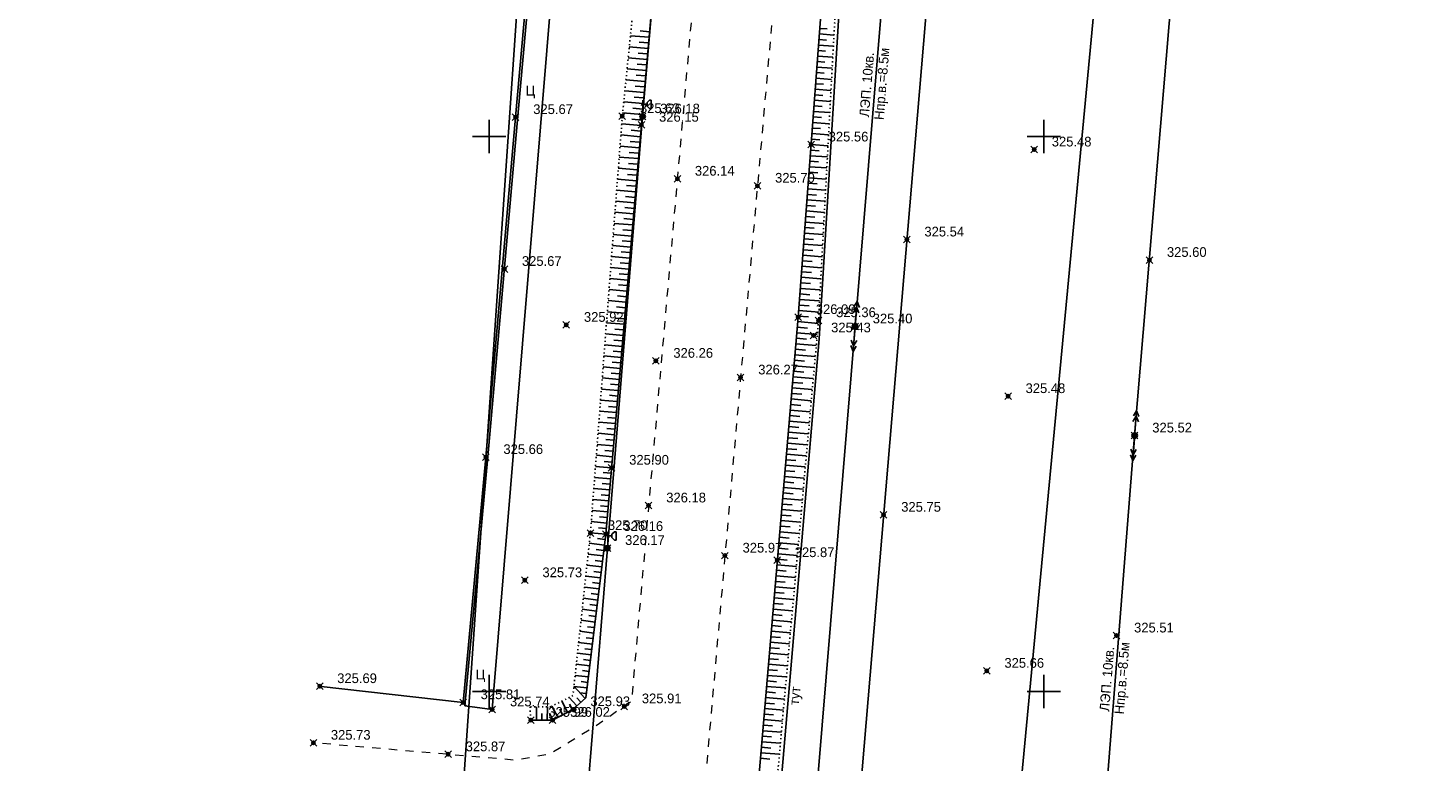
# Model space of a CAD drawing. Header units: metres. Extents: x 705573 to 711566, y 4301675 to 4311183.
# Tile 127 of 256: x 708137 to 708263, y 4309125 to 4309191. Entities that reach past the tile are written whole.
import ezdxf

# ---------------------------------------------------------------- set-up
doc = ezdxf.new("R2010")
doc.units = ezdxf.units.M
doc.header["$LTSCALE"] = 0.5
doc.header["$PDMODE"] = 35
doc.header["$PDSIZE"] = 0.3
for name, pattern in [('Auto_Street_NotBorder_Line_m1', [3, 1.5, -1.5]), ('ДОРОГИ_СТРОЯЩ', [9, 8, -1]), ('Контура низ откосов  Штриховая 0.1-0.5 - - - - - - -', [0.6, 0.1, -0.5])]:
    doc.linetypes.add(name, pattern=pattern)
for name, color, linetype in [('(001) Сетка', 92, 'Continuous'), ('(004) Точки рельефа', 7, 'Continuous'), ('(013) Газ', 30, 'ИК_Газопровод -------г--------'), ('(016) Кабель', 1, 'Continuous'), ('(019) Связь', 3, 'ИК_КАБ_СВЯЗИ'), ('(022) Возд. Линии', 7, 'Continuous'), ('(025) Дорога', 7, 'Continuous'), ('(035) Откосы', 7, 'Continuous'), ('(038) Деревья', 7, 'Continuous'), ('(040) Ограда', 7, 'Continuous')]:
    doc.layers.add(name, color=color, linetype=linetype)
doc.layers.add('AUTO#_ROADS_EXIST_L', color=7, linetype='Continuous', lineweight=15, true_color=0x000000)
doc.styles.add('BM-431', font='txt')
doc.styles.add('D-431', font='txt')
doc.styles.add('S', font='txtwr', dxfattribs={"oblique": 15})
doc.styles.get("Standard").update_dxf_attribs({"font": 'times.ttf'})
doc.linetypes.add('GAZ_VOZDUSH', pattern='A,1,-2,["~",Standard,S=3,R=0,X=-1.5,Y=-1.5],-1,10', length=14)
doc.linetypes.add('ИК_Газопровод -------г--------', pattern='A,9,-0.6,["Г",Standard,S=1.2,R=0,X=0,Y=-0.6],-1.2', length=10.8)
doc.linetypes.add('ИК_КАБ_СВЯЗИ', pattern='A,4,["o",Standard,S=0.5,R=0,X=0,Y=-0.125],4,-2', length=10)
doc.linetypes.add('ИК_Э_КАБ_НН', pattern='A,8,-2,["<",Standard,S=1,R=0,X=0,Y=-0.5],8,[">",Standard,S=1,R=0,X=-0.5,Y=-0.5],-2', length=20)
doc.linetypes.add('ОГРАДА_М_1М', pattern='A,2.5,["о",Standard,S=1,R=0,X=0,Y=-0.35],0.5,["0",Standard,S=0.5,R=0,X=-0.3,Y=-0.25],2.5', length=5.5)
doc.linetypes.add('РЯД_ДЕР_ДО4М', pattern='A,0,[133,ltypeshp.shx,S=0.4,R=0,X=0,Y=0],-3', length=3)

# ---------------------------------------------------------------- blocks, each defined once
blk = doc.blocks.new('strela1')
at = {"layer": '(022) Возд. Линии'}
for p, q in [((-2, 0), (-1.5, 0.25)), ((0, 0), (-2, 0)), ((-2, 0), (-1.5, -0.25)), ((-1.5, 0), (-1, 0.25)), ((-1.5, 0), (-1, -0.25))]:
    blk.add_line(p, q, dxfattribs=at)
blk = doc.blocks.new('strela2')
at = {"layer": '(022) Возд. Линии'}
for p, q in [((0, 0), (2, 0)), ((1.5, 0), (1, 0.25)), ((1.5, 0), (1, -0.25)), ((2, 0), (1.5, 0.25)), ((2, 0), (1.5, -0.25))]:
    blk.add_line(p, q, dxfattribs=at)
blk = doc.blocks.new('STOLB')
at = {"layer": '(022) Возд. Линии'}
blk.add_circle((0, 0), 0.25, dxfattribs=at)
blk = doc.blocks.new('U1111')
for p, q in [((0.1, 0.45), (0.1, 2.95)), ((1.28934, 2.95), (0.85, 2.51066)), ((1.6, 2.95), (1.28934, 2.95)), ((1.6, 2.95), (1.6, 1.45)), ((0, 0.05), (0.1, 0.05)), ((0, -0.05), (0, 0.05)), ((0.1, 2.2), (0.85, 2.2)), ((0.1, 0.05), (0.1, -0.05)), ((0.85, 2.51066), (0.85, 1.88934)), ((0.85, 1.88934), (1.28934, 1.45)), ((1.28934, 1.45), (1.6, 1.45)), ((0.1, -0.05), (0, -0.05))]:
    blk.add_line(p, q)
blk.add_lwpolyline([(0.55, 0), (0.3, 0.433013), (-0.2, 0.433013), (-0.45, 0), (-0.2, -0.433013), (0.3, -0.433013)], close=True)
at = {"color": 4, "style": 'S', "oblique": 15}
blk.add_attdef('Z', (1.142936, -1.391276), '', height=2, dxfattribs=at)
blk = doc.blocks.new('Setka')
at = {"layer": '(001) Сетка'}
for p, q in [((0, 1.5), (0, -1.5)), ((-1.5, 0), (1.5, 0))]:
    blk.add_line(p, q, dxfattribs=at)

msp = doc.modelspace()

# ---------------------------------------------------------------- linework, layer by layer
at = {"layer": '(013) Газ', "linetype": 'GAZ_VOZDUSH', "elevation": 325.11, "flags": 128}
msp.add_lwpolyline([(708230.07, 4309915.55), (708237.06, 4309914.63), (708237.8, 4309906.21), (708237.95, 4309892.64), (708271.63, 4309889.79), (708271.63, 4309889.79), (708293.17, 4309888.33), (708284.48, 4309721.93), (708278.28, 4309632.42), (708278.09, 4309626), (708267.1, 4309554.46), (708203.29, 4308878.05), (708188.65, 4308618.68), (708188.65, 4308585.68)], dxfattribs=at)
at = {"layer": '(016) Кабель', "linetype": 'ИК_Э_КАБ_НН', "elevation": 325.95, "flags": 128}
msp.add_lwpolyline([(708148.16, 4308651.7), (708151.5, 4308692.41), (708155.95, 4308744.12), (708160.09, 4308792.08), (708165.82, 4308866.03), (708169.05, 4308905.96), (708172.4, 4308947.61), (708175.76, 4308988.14), (708178.98, 4309025.59), (708182.2, 4309063.2), (708185.81, 4309103.87), (708189.13, 4309144.32), (708192.28, 4309183.21), (708195.86, 4309224.8), (708198.74, 4309260.8), (708202.87, 4309309.74), (708206.45, 4309354.35), (708209.62, 4309392.71), (708214, 4309431.24), (708217.89, 4309470.55), (708222.29, 4309519.97), (708227.65, 4309584.99), (708230.7, 4309620.04), (708233.6, 4309650.66), (708236.61, 4309686.64), (708239.92, 4309725.26), (708242.96, 4309758.87), (708245.88, 4309791.49), (708249.04, 4309830.22), (708251.64, 4309862.09), (708254.55, 4309895.44), (708258.53, 4309939.87), (708262.1, 4309983.75), (708265.01, 4310017.02), (708267.69, 4310050.03), (708270.44, 4310083.37), (708274.29, 4310124.62), (708277.62, 4310164.75), (708280.24, 4310192.85), (708282.13, 4310214.07), (708285.19, 4310249.54), (708287.52, 4310279.26), (708289.72, 4310303.87), (708292.58, 4310337.27), (708295.61, 4310373.42), (708298.17, 4310403.78), (708301.1, 4310436.1), (708303.91, 4310468.22), (708306.25, 4310494.56), (708309.27, 4310529.23), (708312.33, 4310564.7), (708314.66, 4310594.42), (708316.85, 4310619.03), (708319.71, 4310652.44), (708322.75, 4310688.58), (708325.31, 4310718.94), (708328.24, 4310751.26), (708331.05, 4310783.38), (708331.61, 4310789.72), (708333.7, 4310812.99), (708337.04, 4310851.18), (708340.04, 4310884.75)], dxfattribs=at)
at = {"layer": '(019) Связь', "flags": 128}
for points, elevation in [([(708317.15, 4310791), (708301.02, 4310609.69), (708256.74, 4310111.97), (708241.57, 4309932.29), (708189.21, 4309312.33), (708166.33, 4308981.07), (708160.32, 4308915.54), (708146.62, 4308758.23), (708137.03, 4308632.5), (708137.03, 4308632.5), (708137.03, 4308632.5), (708136.9, 4308567.22), (708136.89, 4308563.9)], 324.81), ([(708153.01, 4308571.82), (708156.99, 4308609.51), (708156.99, 4308609.51), (708174.15, 4308666.96), (708174.32, 4308670.73), (708195.36, 4308919.93), (708204.07, 4309029.86), (708218.91, 4309205.25), (708226.16, 4309224.91), (708236.6, 4309425.45), (708237.56, 4309445.94), (708241.53, 4309518.71), (708251.54, 4309611.08), (708253.16, 4309631.29), (708257.43, 4309700.42), (708258.88, 4309712.26), (708269.33, 4309836.62), (708270.39, 4309849.38), (708278.27, 4309932.28), (708280.62, 4309944.7), (708295.32, 4310108.26), (708303.77, 4310173.62), (708303.35, 4310191.01), (708305.19, 4310238.89), (708306.7, 4310249.89), (708308.61, 4310273.09), (708309.89, 4310281.81), (708320.55, 4310401.57), (708321.59, 4310412.94), (708336.89, 4310582.46), (708345.29, 4310694.49), (708346.98, 4310695.56), (708355.08, 4310696.93), (708358.13, 4310696.44)], 325.73)]:
    msp.add_lwpolyline(points, dxfattribs=dict(at, elevation=elevation))
at = {"layer": '(022) Возд. Линии', "flags": 128}
for points, elevation in [([(708173.51, 4308716.07), (708180.43, 4308788.09), (708187.56, 4308888.99), (708190.62, 4308921.47), (708195.78, 4308976.19), (708203.64, 4309069.96), (708211.44, 4309164.29), (708218.6, 4309250.65), (708219.25, 4309256.07), (708222.24, 4309295.89), (708225.83, 4309339.6), (708227.55, 4309406.95), (708237.81, 4309505.38), (708242.3, 4309555.66), (708248.42, 4309625.62), (708247.86, 4309642.82), (708189.32, 4309635.6)], -1.64), ([(708193.11, 4309415.99), (708231.85, 4309412.41), (708252.43, 4309429.3), (708256.6, 4309394.68), (708250.05, 4309317.14), (708243.4, 4309234.8), (708236.64, 4309154.46), (708229.09, 4309058.79), (708221.04, 4308960.49), (708213.33, 4308863.39), (708205.92, 4308779.39), (708198.54, 4308684.64), (708194.36, 4308635.49), (708189.11, 4308573.79)], 325.9)]:
    msp.add_lwpolyline(points, dxfattribs=dict(at, elevation=elevation))
at = {"layer": '(025) Дорога', "elevation": 326.04, "flags": 128}
msp.add_lwpolyline([(708193.01, 4309314.25), (708194.03, 4309314.09), (708178.74, 4309129.78), (708176.27, 4309130.12), (708178.35, 4309152.54), (708181.07, 4309183.61), (708184.67, 4309223.76), (708188.17, 4309262.06), (708192.79, 4309310.13), (708193.01, 4309314.25)], dxfattribs=at)
at = {"layer": '(035) Откосы'}
for p, q in [((708192.08, 4309190.92, 325.99), (708192.91, 4309190.84, 325.99)), ((708208.26, 4309191.15, 325.76), (708208.91, 4309191.1, 325.76)), ((708191.19, 4309190.49, 325.99), (708192.87, 4309190.35, 325.99)), ((708191.99, 4309189.92, 325.99), (708192.83, 4309189.85, 325.99)), ((708208.15, 4309189.65, 325.76), (708209.49, 4309189.55, 325.76)), ((708208.18, 4309190.15, 325.76), (708208.85, 4309190.1, 325.76)), ((708208.22, 4309190.65, 325.76), (708209.54, 4309190.55, 325.76)), ((708190.99, 4309188.51, 325.99), (708192.7, 4309188.36, 325.99)), ((708191.09, 4309189.5, 325.99), (708192.78, 4309189.35, 325.99)), ((708191.89, 4309188.93, 325.99), (708192.74, 4309188.85, 325.99)), ((708208.07, 4309188.65, 325.76), (708209.43, 4309188.55, 325.76)), ((708208.11, 4309189.15, 325.76), (708208.78, 4309189.1, 325.76)), ((708190.89, 4309187.51, 325.99), (708192.61, 4309187.36, 325.99)), ((708191.8, 4309187.93, 325.99), (708192.65, 4309187.86, 325.99)), ((708207.96, 4309187.16, 325.76), (708208.66, 4309187.11, 325.76)), ((708208, 4309187.66, 325.76), (708209.38, 4309187.55, 325.76)), ((708208.03, 4309188.16, 325.76), (708208.72, 4309188.1, 325.76)), ((708190.79, 4309186.52, 325.99), (708192.52, 4309186.37, 325.99)), ((708191.61, 4309185.95, 325.99), (708192.48, 4309185.87, 325.99)), ((708191.7, 4309186.94, 325.99), (708192.57, 4309186.86, 325.99)), ((708207.89, 4309186.16, 325.76), (708208.59, 4309186.11, 325.76)), ((708207.92, 4309186.66, 325.76), (708209.32, 4309186.55, 325.76)), ((708190.59, 4309184.53, 325.99), (708192.35, 4309184.38, 325.99)), ((708190.69, 4309185.53, 325.99), (708192.43, 4309185.37, 325.99)), ((708191.52, 4309184.95, 325.99), (708192.39, 4309184.88, 325.99)), ((708207.77, 4309184.67, 325.76), (708209.22, 4309184.56, 325.76)), ((708207.81, 4309185.16, 325.76), (708208.53, 4309185.11, 325.76)), ((708207.85, 4309185.66, 325.76), (708209.27, 4309185.56, 325.76)), ((708190.49, 4309183.54, 325.99), (708192.26, 4309183.38, 325.99)), ((708191.42, 4309183.96, 325.99), (708192.3, 4309183.88, 325.99)), ((708207.7, 4309183.67, 325.76), (708209.16, 4309183.56, 325.76)), ((708207.74, 4309184.17, 325.76), (708208.46, 4309184.11, 325.76)), ((708190.41, 4309182.54, 325.99), (708192.17, 4309182.39, 325.99)), ((708191.25, 4309181.97, 325.99), (708192.13, 4309181.89, 325.99)), ((708191.33, 4309182.96, 325.99), (708192.22, 4309182.89, 325.99)), ((708207.59, 4309182.17, 325.76), (708208.33, 4309182.12, 325.76)), ((708207.62, 4309182.67, 325.76), (708209.11, 4309182.56, 325.76)), ((708207.66, 4309183.17, 325.76), (708208.4, 4309183.12, 325.76)), ((708190.33, 4309181.55, 325.99), (708192.09, 4309181.39, 325.99)), ((708191.17, 4309180.97, 325.99), (708192.04, 4309180.9, 325.99)), ((708207.51, 4309181.18, 325.76), (708208.27, 4309181.12, 325.76)), ((708207.55, 4309181.68, 325.76), (708209.05, 4309181.56, 325.76)), ((708190.18, 4309179.56, 325.99), (708191.91, 4309179.41, 325.99)), ((708190.26, 4309180.55, 325.99), (708192, 4309180.4, 325.99)), ((708191.09, 4309179.98, 325.99), (708191.96, 4309179.9, 325.99)), ((708207.4, 4309179.68, 325.76), (708208.94, 4309179.57, 325.76)), ((708207.44, 4309180.18, 325.76), (708208.2, 4309180.12, 325.76)), ((708207.47, 4309180.68, 325.76), (708209, 4309180.56, 325.76)), ((708190.1, 4309178.56, 325.99), (708191.83, 4309178.41, 325.99)), ((708191.01, 4309178.98, 325.99), (708191.87, 4309178.91, 325.99)), ((708207.29, 4309178.19, 325.76), (708208.08, 4309178.13, 325.76)), ((708207.33, 4309178.68, 325.76), (708208.89, 4309178.57, 325.76)), ((708207.36, 4309179.18, 325.76), (708208.14, 4309179.12, 325.76)), ((708190.03, 4309177.57, 325.99), (708191.74, 4309177.42, 325.99)), ((708190.84, 4309176.99, 325.99), (708191.7, 4309176.92, 325.99)), ((708190.92, 4309177.99, 325.99), (708191.78, 4309177.91, 325.99)), ((708207.21, 4309177.19, 325.76), (708208.01, 4309177.13, 325.76)), ((708207.25, 4309177.69, 325.76), (708208.84, 4309177.57, 325.76)), ((708189.95, 4309176.57, 325.99), (708191.65, 4309176.42, 325.99)), ((708190.76, 4309176, 325.99), (708191.61, 4309175.92, 325.99)), ((708207.1, 4309175.69, 325.76), (708208.73, 4309175.57, 325.76)), ((708207.14, 4309176.19, 325.76), (708207.95, 4309176.13, 325.76)), ((708207.18, 4309176.69, 325.76), (708208.78, 4309176.57, 325.76)), ((708189.8, 4309174.58, 325.99), (708191.48, 4309174.43, 325.99)), ((708189.87, 4309175.57, 325.99), (708191.57, 4309175.43, 325.99)), ((708190.68, 4309175, 325.99), (708191.53, 4309174.93, 325.99)), ((708207.03, 4309174.7, 325.76), (708208.67, 4309174.57, 325.76)), ((708207.06, 4309175.2, 325.76), (708207.88, 4309175.13, 325.76)), ((708189.72, 4309173.58, 325.99), (708191.4, 4309173.44, 325.99)), ((708190.6, 4309174.01, 325.99), (708191.44, 4309173.94, 325.99)), ((708206.92, 4309173.2, 325.76), (708207.75, 4309173.14, 325.76)), ((708206.95, 4309173.7, 325.76), (708208.62, 4309173.58, 325.76)), ((708206.99, 4309174.2, 325.76), (708207.82, 4309174.14, 325.76)), ((708189.64, 4309172.59, 325.99), (708191.31, 4309172.44, 325.99)), ((708190.44, 4309172.02, 325.99), (708191.27, 4309171.95, 325.99)), ((708190.52, 4309173.01, 325.99), (708191.35, 4309172.94, 325.99)), ((708206.84, 4309172.2, 325.76), (708207.69, 4309172.14, 325.76)), ((708206.88, 4309172.7, 325.76), (708208.57, 4309172.58, 325.76)), ((708189.49, 4309170.6, 325.99), (708191.14, 4309170.45, 325.99)), ((708189.57, 4309171.59, 325.99), (708191.22, 4309171.45, 325.99)), ((708190.35, 4309171.02, 325.99), (708191.18, 4309170.95, 325.99)), ((708206.73, 4309170.71, 325.76), (708208.46, 4309170.58, 325.76)), ((708206.77, 4309171.21, 325.76), (708207.63, 4309171.14, 325.76)), ((708206.8, 4309171.71, 325.76), (708208.51, 4309171.58, 325.76)), ((708189.41, 4309169.6, 325.99), (708191.05, 4309169.46, 325.99)), ((708190.27, 4309170.03, 325.99), (708191.09, 4309169.96, 325.99)), ((708206.65, 4309169.71, 325.76), (708208.4, 4309169.58, 325.76)), ((708206.69, 4309170.21, 325.76), (708207.56, 4309170.15, 325.76)), ((708189.34, 4309168.61, 325.99), (708190.96, 4309168.47, 325.99)), ((708190.19, 4309169.03, 325.99), (708191.01, 4309168.96, 325.99)), ((708206.54, 4309168.22, 325.76), (708207.43, 4309168.15, 325.76)), ((708206.58, 4309168.72, 325.76), (708208.35, 4309168.58, 325.76)), ((708206.62, 4309169.21, 325.76), (708207.5, 4309169.15, 325.76)), ((708189.26, 4309167.61, 325.99), (708190.88, 4309167.47, 325.99)), ((708190.03, 4309167.04, 325.99), (708190.83, 4309166.97, 325.99)), ((708190.11, 4309168.04, 325.99), (708190.92, 4309167.97, 325.99)), ((708206.47, 4309167.22, 325.76), (708207.37, 4309167.15, 325.76)), ((708206.51, 4309167.72, 325.76), (708208.29, 4309167.59, 325.76)), ((708189.11, 4309165.62, 325.99), (708190.7, 4309165.48, 325.99)), ((708189.19, 4309166.62, 325.99), (708190.79, 4309166.48, 325.99)), ((708189.95, 4309166.05, 325.99), (708190.75, 4309165.98, 325.99)), ((708206.36, 4309165.73, 325.76), (708208.19, 4309165.59, 325.76)), ((708206.39, 4309166.22, 325.76), (708207.3, 4309166.16, 325.76)), ((708206.43, 4309166.72, 325.76), (708208.24, 4309166.59, 325.76)), ((708189.03, 4309164.62, 325.99), (708190.62, 4309164.49, 325.99)), ((708189.87, 4309165.05, 325.99), (708190.66, 4309164.98, 325.99)), ((708206.28, 4309164.73, 325.76), (708208.12, 4309164.57, 325.76)), ((708206.32, 4309165.23, 325.76), (708207.24, 4309165.16, 325.76)), ((708188.96, 4309163.63, 325.99), (708190.53, 4309163.49, 325.99)), ((708189.7, 4309163.06, 325.99), (708190.49, 4309163, 325.99)), ((708189.78, 4309164.06, 325.99), (708190.57, 4309163.99, 325.99)), ((708206.15, 4309163.23, 325.76), (708207.07, 4309163.16, 325.76)), ((708206.19, 4309163.73, 325.76), (708208.03, 4309163.58, 325.76)), ((708206.23, 4309164.23, 325.76), (708207.16, 4309164.15, 325.76)), ((708188.88, 4309162.63, 325.99), (708190.45, 4309162.5, 325.99)), ((708189.62, 4309162.07, 325.99), (708190.4, 4309162, 325.99)), ((708206.06, 4309162.24, 325.76), (708206.98, 4309162.16, 325.76)), ((708206.11, 4309162.74, 325.76), (708207.94, 4309162.58, 325.76)), ((708188.73, 4309160.64, 325.99), (708190.27, 4309160.51, 325.99)), ((708188.8, 4309161.64, 325.99), (708190.36, 4309161.5, 325.99)), ((708189.54, 4309161.07, 325.99), (708190.32, 4309161.01, 325.99)), ((708205.94, 4309160.74, 325.76), (708207.76, 4309160.59, 325.76)), ((708205.98, 4309161.24, 325.76), (708206.89, 4309161.16, 325.76)), ((708206.02, 4309161.74, 325.76), (708207.85, 4309161.58, 325.76)), ((708188.65, 4309159.65, 325.99), (708190.19, 4309159.51, 325.99)), ((708189.46, 4309160.08, 325.99), (708190.23, 4309160.01, 325.99)), ((708205.81, 4309159.25, 325.76), (708206.72, 4309159.17, 325.76)), ((708205.85, 4309159.75, 325.76), (708207.67, 4309159.59, 325.76)), ((708205.9, 4309160.25, 325.76), (708206.81, 4309160.17, 325.76)), ((708188.57, 4309158.65, 325.99), (708190.1, 4309158.52, 325.99)), ((708189.3, 4309158.09, 325.99), (708190.06, 4309158.02, 325.99)), ((708189.38, 4309159.08, 325.99), (708190.14, 4309159.02, 325.99)), ((708205.73, 4309158.25, 325.76), (708206.63, 4309158.18, 325.76)), ((708205.77, 4309158.75, 325.76), (708207.58, 4309158.6, 325.76)), ((708188.5, 4309157.66, 325.99), (708190.01, 4309157.52, 325.99)), ((708189.21, 4309157.09, 325.99), (708189.97, 4309157.03, 325.99)), ((708205.6, 4309156.76, 325.76), (708207.4, 4309156.61, 325.76)), ((708205.64, 4309157.26, 325.76), (708206.54, 4309157.18, 325.76)), ((708205.68, 4309157.76, 325.76), (708207.49, 4309157.6, 325.76)), ((708188.35, 4309155.67, 325.99), (708189.84, 4309155.54, 325.99)), ((708188.42, 4309156.66, 325.99), (708189.93, 4309156.53, 325.99)), ((708189.13, 4309156.1, 325.99), (708189.88, 4309156.03, 325.99)), ((708205.51, 4309155.76, 325.76), (708207.31, 4309155.61, 325.76)), ((708205.56, 4309156.26, 325.76), (708206.46, 4309156.19, 325.76)), ((708188.27, 4309154.67, 325.99), (708189.75, 4309154.54, 325.99)), ((708189.05, 4309155.1, 325.99), (708189.8, 4309155.04, 325.99)), ((708205.39, 4309154.27, 325.76), (708206.28, 4309154.19, 325.76)), ((708205.43, 4309154.77, 325.76), (708207.22, 4309154.61, 325.76)), ((708205.47, 4309155.27, 325.76), (708206.37, 4309155.19, 325.76)), ((708188.19, 4309153.67, 325.99), (708189.67, 4309153.55, 325.99)), ((708188.89, 4309153.11, 325.99), (708189.62, 4309153.05, 325.99)), ((708188.97, 4309154.11, 325.99), (708189.71, 4309154.04, 325.99)), ((708205.3, 4309153.27, 325.76), (708206.19, 4309153.2, 325.76)), ((708205.34, 4309153.77, 325.76), (708207.13, 4309153.62, 325.76)), ((708188.04, 4309151.68, 325.99), (708189.49, 4309151.56, 325.99)), ((708188.12, 4309152.68, 325.99), (708189.58, 4309152.55, 325.99)), ((708188.81, 4309152.12, 325.99), (708189.54, 4309152.05, 325.99)), ((708205.17, 4309151.78, 325.76), (708206.95, 4309151.63, 325.76)), ((708205.22, 4309152.28, 325.76), (708206.11, 4309152.2, 325.76)), ((708205.26, 4309152.78, 325.76), (708207.04, 4309152.62, 325.76)), ((708187.96, 4309150.69, 325.99), (708189.41, 4309150.56, 325.99)), ((708188.73, 4309151.12, 325.99), (708189.45, 4309151.06, 325.99)), ((708205.09, 4309150.78, 325.76), (708206.86, 4309150.63, 325.76)), ((708205.13, 4309151.28, 325.76), (708206.02, 4309151.21, 325.76)), ((708187.89, 4309149.69, 325.99), (708189.32, 4309149.57, 325.99)), ((708188.56, 4309149.13, 325.99), (708189.28, 4309149.07, 325.99)), ((708188.65, 4309150.13, 325.99), (708189.37, 4309150.07, 325.99)), ((708204.96, 4309149.29, 325.76), (708205.85, 4309149.21, 325.76)), ((708205, 4309149.79, 325.76), (708206.78, 4309149.64, 325.76)), ((708205.05, 4309150.29, 325.76), (708205.93, 4309150.21, 325.76)), ((708187.81, 4309148.7, 325.99), (708189.24, 4309148.57, 325.99)), ((708188.48, 4309148.14, 325.99), (708189.19, 4309148.08, 325.99)), ((708204.88, 4309148.29, 325.76), (708205.76, 4309148.22, 325.76)), ((708204.92, 4309148.79, 325.76), (708206.69, 4309148.64, 325.76)), ((708187.66, 4309146.71, 325.99), (708189.06, 4309146.58, 325.99)), ((708187.73, 4309147.7, 325.99), (708189.15, 4309147.58, 325.99)), ((708188.4, 4309147.14, 325.99), (708189.11, 4309147.08, 325.99)), ((708204.75, 4309146.8, 325.76), (708206.51, 4309146.65, 325.76)), ((708204.79, 4309147.3, 325.76), (708205.67, 4309147.22, 325.76)), ((708204.83, 4309147.8, 325.76), (708206.6, 4309147.65, 325.76)), ((708187.58, 4309145.71, 325.99), (708188.98, 4309145.59, 325.99)), ((708188.32, 4309146.15, 325.99), (708189.02, 4309146.09, 325.99)), ((708204.66, 4309145.8, 325.76), (708206.42, 4309145.65, 325.76)), ((708204.71, 4309146.3, 325.76), (708205.58, 4309146.23, 325.76)), ((708187.48, 4309144.77, 325.99), (708188.86, 4309144.6, 325.99)), ((708188.11, 4309144.19, 325.99), (708188.79, 4309144.1, 325.99)), ((708188.23, 4309145.18, 325.99), (708188.92, 4309145.09, 325.99)), ((708204.54, 4309144.31, 325.76), (708205.41, 4309144.24, 325.76)), ((708204.58, 4309144.81, 325.76), (708206.33, 4309144.66, 325.76)), ((708204.62, 4309145.31, 325.76), (708205.5, 4309145.23, 325.76)), ((708187.38, 4309143.78, 325.99), (708188.73, 4309143.61, 325.99)), ((708188, 4309143.2, 325.99), (708188.67, 4309143.11, 325.99)), ((708204.45, 4309143.31, 325.76), (708205.32, 4309143.24, 325.76)), ((708204.49, 4309143.81, 325.76), (708206.24, 4309143.66, 325.76)), ((708187.16, 4309141.79, 325.99), (708188.49, 4309141.63, 325.99)), ((708187.27, 4309142.78, 325.99), (708188.61, 4309142.62, 325.99)), ((708187.88, 4309142.2, 325.99), (708188.55, 4309142.12, 325.99)), ((708204.32, 4309141.82, 325.76), (708206.06, 4309141.67, 325.76)), ((708204.37, 4309142.32, 325.76), (708205.23, 4309142.24, 325.76)), ((708204.41, 4309142.82, 325.76), (708206.15, 4309142.67, 325.76)), ((708187.06, 4309140.8, 325.99), (708188.37, 4309140.64, 325.99)), ((708187.77, 4309141.21, 325.99), (708188.43, 4309141.13, 325.99)), ((708204.2, 4309140.33, 325.76), (708205.06, 4309140.25, 325.76)), ((708204.24, 4309140.82, 325.76), (708205.97, 4309140.68, 325.76)), ((708204.28, 4309141.32, 325.76), (708205.15, 4309141.25, 325.76)), ((708186.95, 4309139.8, 325.99), (708188.25, 4309139.64, 325.99)), ((708187.54, 4309139.23, 325.99), (708188.19, 4309139.15, 325.99)), ((708187.66, 4309140.22, 325.99), (708188.31, 4309140.14, 325.99)), ((708204.11, 4309139.33, 325.76), (708204.97, 4309139.26, 325.76)), ((708204.15, 4309139.83, 325.76), (708205.88, 4309139.68, 325.76)), ((708186.74, 4309137.82, 325.99), (708188, 4309137.66, 325.99)), ((708186.84, 4309138.81, 325.99), (708188.13, 4309138.65, 325.99)), ((708187.43, 4309138.24, 325.99), (708188.07, 4309138.16, 325.99)), ((708203.98, 4309137.84, 325.76), (708205.7, 4309137.69, 325.76)), ((708204.03, 4309138.33, 325.76), (708204.88, 4309138.26, 325.76)), ((708204.07, 4309138.83, 325.76), (708205.79, 4309138.68, 325.76)), ((708186.63, 4309136.83, 325.99), (708187.88, 4309136.67, 325.99)), ((708187.31, 4309137.24, 325.99), (708187.94, 4309137.17, 325.99)), ((708203.9, 4309136.84, 325.76), (708205.61, 4309136.69, 325.76)), ((708203.94, 4309137.34, 325.76), (708204.8, 4309137.26, 325.76)), ((708186.52, 4309135.83, 325.99), (708187.76, 4309135.68, 325.99)), ((708187.09, 4309135.26, 325.99), (708187.7, 4309135.19, 325.99)), ((708187.2, 4309136.25, 325.99), (708187.82, 4309136.18, 325.99)), ((708203.77, 4309135.35, 325.76), (708204.62, 4309135.27, 325.76)), ((708203.81, 4309135.84, 325.76), (708205.52, 4309135.7, 325.76)), ((708203.86, 4309136.34, 325.76), (708204.71, 4309136.27, 325.76)), ((708186.42, 4309134.84, 325.99), (708187.64, 4309134.69, 325.99)), ((708186.97, 4309134.27, 325.99), (708187.58, 4309134.19, 325.99)), ((708203.69, 4309134.35, 325.76), (708204.54, 4309134.28, 325.76)), ((708203.73, 4309134.85, 325.76), (708205.43, 4309134.7, 325.76)), ((708186.2, 4309132.85, 325.99), (708187.4, 4309132.71, 325.99)), ((708186.31, 4309133.85, 325.99), (708187.52, 4309133.7, 325.99)), ((708186.86, 4309133.28, 325.99), (708187.46, 4309133.2, 325.99)), ((708203.56, 4309132.85, 325.76), (708205.25, 4309132.71, 325.76)), ((708203.6, 4309133.35, 325.76), (708204.45, 4309133.28, 325.76)), ((708203.64, 4309133.85, 325.76), (708205.34, 4309133.71, 325.76)), ((708186.1, 4309131.89, 325.99), (708187.1, 4309130.76, 325.99)), ((708186.1, 4309131.86, 325.99), (708187.28, 4309131.72, 325.99)), ((708186.74, 4309132.29, 325.99), (708187.34, 4309132.21, 325.99)), ((708203.47, 4309131.86, 325.76), (708205.16, 4309131.72, 325.76)), ((708203.52, 4309132.36, 325.76), (708204.36, 4309132.28, 325.76)), ((708185, 4309130.53, 325.99), (708185.52, 4309129.54, 325.99)), ((708185.67, 4309130.87, 325.99), (708186.35, 4309130.1, 325.99)), ((708185.71, 4309130.27, 325.99), (708185.97, 4309129.78, 325.99)), ((708186.37, 4309130.82, 325.99), (708186.72, 4309130.43, 325.99)), ((708186.63, 4309131.29, 325.99), (708187.21, 4309131.22, 325.99)), ((708203.35, 4309130.36, 325.76), (708204.19, 4309130.29, 325.76)), ((708203.39, 4309130.86, 325.76), (708205.07, 4309130.72, 325.76)), ((708203.43, 4309131.36, 325.76), (708204.27, 4309131.29, 325.76)), ((708182.71, 4309130.03, 325.99), (708182.71, 4309128.83, 325.99)), ((708183.21, 4309129.43, 325.99), (708183.21, 4309128.83, 325.99)), ((708183.71, 4309130.03, 325.99), (708183.7, 4309128.83, 325.99)), ((708183.89, 4309129.44, 325.99), (708184.2, 4309128.85, 325.99)), ((708184.11, 4309130.08, 325.99), (708184.64, 4309129.08, 325.99)), ((708184.82, 4309129.81, 325.99), (708185.08, 4309129.31, 325.99)), ((708203.26, 4309129.37, 325.76), (708204.1, 4309129.3, 325.76)), ((708203.3, 4309129.87, 325.76), (708204.98, 4309129.72, 325.76)), ((708203.13, 4309127.87, 325.76), (708204.8, 4309127.73, 325.76)), ((708203.18, 4309128.37, 325.76), (708204.01, 4309128.3, 325.76)), ((708203.22, 4309128.87, 325.76), (708204.89, 4309128.73, 325.76)), ((708203.05, 4309126.88, 325.76), (708204.71, 4309126.74, 325.76)), ((708203.09, 4309127.38, 325.76), (708203.92, 4309127.31, 325.76)), ((708202.92, 4309125.38, 325.76), (708203.75, 4309125.31, 325.76)), ((708202.96, 4309125.88, 325.76), (708204.62, 4309125.74, 325.76)), ((708203.01, 4309126.38, 325.76), (708203.84, 4309126.31, 325.76))]:
    msp.add_line(p, q, dxfattribs=at)
at = {"layer": '(035) Откосы', "linetype": 'Контура низ откосов  Штриховая 0.1-0.5 - - - - - - -'}
for points, elevation in [([(708210.11, 4309409.09), (708208, 4309409.09), (708207.68, 4309400.93), (708207.23, 4309398.66), (708206.31, 4309392.82), (708203, 4309381.42), (708198.77, 4309380.45), (708197.17, 4309366.75), (708201.19, 4309361.38), (708204.16, 4309357.67), (708203.91, 4309352.81), (708200.93, 4309308.32), (708197.23, 4309262.26), (708194.53, 4309223.51), (708190.46, 4309183.24), (708187.58, 4309145.67), (708186.01, 4309131.04), (708184.02, 4309130.03), (708182.14, 4309130.03), (708182.21, 4309128.83)], 325.99), ([(708240.07, 4309224.68), (708214.03, 4309227.04), (708212.16, 4309206.67), (708210.32, 4309204.96), (708208.15, 4309164.84), (708199.57, 4309069.78), (708191.91, 4308976.08), (708187.03, 4308929.91)], 326.24)]:
    msp.add_lwpolyline(points, dxfattribs=dict(at, elevation=elevation))
at = {"layer": '(035) Откосы', "elevation": 325.76, "flags": 128}
msp.add_lwpolyline([(708185.74, 4308929.7), (708190.19, 4308976.41), (708198.21, 4309070.16), (708206.31, 4309165.12), (708209.34, 4309205.63), (708210.74, 4309207.03), (708212.73, 4309228.64), (708240.19, 4309225.85), (708240.07, 4309224.68)], dxfattribs=at)
at = {"layer": '(038) Деревья', "color": 0, "linetype": 'РЯД_ДЕР_ДО4М', "elevation": 325.46, "flags": 128}
msp.add_lwpolyline([(708187.72, 4308927.1), (708192.27, 4308975.92), (708200.04, 4309068.01), (708208.21, 4309163.19), (708210.69, 4309204.27)], dxfattribs=at)
at = {"layer": '(040) Ограда', "linetype": 'ОГРАДА_М_1М', "elevation": 325.95, "flags": 128}
msp.add_lwpolyline([(708163.03, 4309131.89), (708176.1, 4309130.42), (708178.16, 4309152.52), (708180.84, 4309183.15), (708184.44, 4309223.39), (708187.93, 4309261.53), (708192.63, 4309309.71), (708177.88, 4309310.95)], dxfattribs=at)
at = {"elevation": 325.99, "flags": 128}
msp.add_lwpolyline([(708182.21, 4309128.83), (708184.17, 4309128.83), (708186, 4309129.79), (708187.16, 4309130.82), (708188.98, 4309145.58), (708192.18, 4309182.46), (708195.77, 4309223.44), (708198.83, 4309262.07), (708202.59, 4309308.37), (708206.34, 4309352.92), (708205.69, 4309358.12), (708201.87, 4309361.93), (708197.95, 4309367.09), (708199.35, 4309379.76), (708203.77, 4309380.4), (708207.35, 4309392.84), (708208.76, 4309398.22), (708209.84, 4309400.24), (708210.11, 4309409.09)], dxfattribs=at)
at = {"color": 0, "linetype": 'ByBlock', "lineweight": -2, "transparency": 16777216}
for p in [(708180.84, 4309183.15, 325.67), (708190.46, 4309183.24, 325.63), (708192.28, 4309183.21, 326.18), (708192.18, 4309182.46, 326.15), (708207.47, 4309180.68, 325.56), (708227.59, 4309180.23, 325.48), (708195.42, 4309177.6, 326.14), (708202.64, 4309176.96, 325.7), (708216.11, 4309172.12, 325.54), (708179.83, 4309169.46, 325.67), (708237.97, 4309170.27, 325.6), (708185.41, 4309164.43, 325.92), (708206.31, 4309165.12, 326.09), (708208.15, 4309164.84, 325.36), (708211.44, 4309164.29, 325.4), (708207.7, 4309163.48, 325.43), (708193.48, 4309161.18, 326.26), (708201.12, 4309159.68, 326.27), (708225.23, 4309158, 325.48), (708236.64, 4309154.46, 325.52), (708178.16, 4309152.52, 325.66), (708189.49, 4309151.56, 325.9), (708192.83, 4309148.16, 326.18), (708214.01, 4309147.32, 325.75), (708187.58, 4309145.67, 325.7), (708188.98, 4309145.58, 326.17), (708189.13, 4309144.32, 326.17), (708199.71, 4309143.64, 325.97), (708204.42, 4309143.22, 325.87), (708181.67, 4309141.42, 325.73), (708235, 4309136.44, 325.51), (708223.31, 4309133.25, 325.66), (708163.18, 4309131.87, 325.69), (708176.1, 4309130.42, 325.81), (708190.63, 4309130.06, 325.91), (708178.74, 4309129.78, 325.74), (708182.21, 4309128.83, 325.99), (708184.17, 4309128.83, 326.02), (708186, 4309129.79, 325.93), (708162.61, 4309126.78, 325.73), (708174.76, 4309125.74, 325.87)]:
    msp.add_point(p, dxfattribs=at)
at = {"layer": 'AUTO#_ROADS_EXIST_L', "linetype": 'Auto_Street_NotBorder_Line_m1', "lineweight": 15, "flags": 128}
for points in [[(708187.45, 4309419), (708207.1, 4309417.37), (708209.09, 4309416.59), (708210.74, 4309415.08), (708215.87, 4309409.98), (708213.06, 4309379.86), (708210.36, 4309354.01), (708207.92, 4309320.53), (708200.32, 4309233.4), (708193.9, 4309160.32), (708191.28, 4309130.51), (708188, 4309128.24), (708183.97, 4309125.77), (708180.81, 4309125.21), (708162.61, 4309126.78)], [(708246.48, 4309208.64), (708247.73, 4309223.55), (708240.74, 4309226.75), (708207.26, 4309229.53), (708201.12, 4309159.68), (708193.27, 4309070.25), (708184.95, 4308976.94), (708181.08, 4308926.26), (708224.13, 4308925.83)]]:
    msp.add_lwpolyline(points, dxfattribs=at)

# ---------------------------------------------------------------- block references
at = {"layer": '(001) Сетка'}
for p in [(708178.46, 4309181.4), (708228.46, 4309181.4), (708178.46, 4309131.4), (708228.46, 4309131.4)]:
    msp.add_blockref('Setka', p, dxfattribs=at)
at = {"layer": '(022) Возд. Линии', "xscale": 0.5, "yscale": 0.5, "zscale": 0.5}
for p in [(708192.26, 4309183.21, 325.95), (708189.1, 4309144.32, 325.95)]:
    msp.add_blockref('U1111', p, dxfattribs=at)
at = {"layer": '(022) Возд. Линии'}
for name, p, rotation in [('strela2', (708211.46, 4309164.54, -1.64), 85.26309908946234), ('strela1', (708211.42, 4309164.04, -1.64), 85.26309908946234), ('strela1', (708236.66, 4309154.71, 325.52), 265.4889248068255), ('strela2', (708236.62, 4309154.21, 325.52), 265.4889248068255)]:
    msp.add_blockref(name, p, dxfattribs=dict(at, rotation=rotation))
for p in [(708211.44, 4309164.29, -1.64), (708236.64, 4309154.46, 325.52)]:
    msp.add_blockref('STOLB', p, dxfattribs=at)

# ---------------------------------------------------------------- texts
at = {"layer": '(004) Точки рельефа', "style": 'D-431'}
for s, p in [('325.67', (708182.43, 4309183.43, 325.67)), ('325.63', (708192.05, 4309183.52, 325.63)), ('326.15', (708193.77, 4309182.74, 326.15)), ('326.18', (708193.87, 4309183.49, 326.18)), ('325.56', (708209.06, 4309180.96, 325.56)), ('325.48', (708229.17, 4309180.51, 325.48)), ('326.14', (708197, 4309177.88, 326.14)), ('325.70', (708204.23, 4309177.25, 325.7)), ('325.54', (708217.69, 4309172.4, 325.54)), ('325.67', (708181.41, 4309169.75, 325.67)), ('325.60', (708239.55, 4309170.56, 325.6)), ('325.92', (708187, 4309164.71, 325.92)), ('326.09', (708207.9, 4309165.41, 326.09)), ('325.36', (708209.73, 4309165.13, 325.36)), ('325.43', (708209.28, 4309163.76, 325.43)), ('325.40', (708213.03, 4309164.57, 325.4)), ('326.26', (708195.06, 4309161.47, 326.26)), ('326.27', (708202.71, 4309159.97, 326.27)), ('325.48', (708226.81, 4309158.29, 325.48)), ('325.52', (708238.23, 4309154.74, 325.52)), ('325.66', (708179.74, 4309152.8, 325.66)), ('325.90', (708191.08, 4309151.84, 325.9)), ('326.18', (708194.42, 4309148.44, 326.18)), ('325.75', (708215.6, 4309147.6, 325.75)), ('325.70', (708189.16, 4309145.95, 325.7)), ('326.16', (708190.56, 4309145.87, 326.17)), ('326.17', (708190.71, 4309144.61, 326.17)), ('325.97', (708201.3, 4309143.92, 325.97)), ('325.87', (708206, 4309143.51, 325.87)), ('325.73', (708183.26, 4309141.7, 325.73)), ('325.51', (708236.59, 4309136.72, 325.51)), ('325.66', (708224.9, 4309133.54, 325.66)), ('325.69', (708164.76, 4309132.16, 325.69)), ('325.81', (708177.69, 4309130.71, 325.81)), ('325.74', (708180.33, 4309130.06, 325.74)), ('325.93', (708187.58, 4309130.08, 325.93)), ('325.91', (708192.22, 4309130.34, 325.91)), ('325.99', (708183.79, 4309129.12, 325.99)), ('326.02', (708185.76, 4309129.12, 326.02)), ('325.73', (708164.19, 4309127.06, 325.73)), ('325.87', (708176.34, 4309126.02, 325.87))]:
    msp.add_text(s, height=0.875, dxfattribs=at).set_placement(p)
at = {"layer": '(022) Возд. Линии', "style": 'BM-431'}
for p in [(708214.02, 4309182.87, -1.64), (708235.67, 4309129.32, 325.9)]:
    msp.add_text('Hпр.в.=8.5м', height=0.875, rotation=85.4317, dxfattribs=at).set_placement(p)
at = {"layer": '(022) Возд. Линии', "char_height": 0.875, "attachment_point": 1, "rotation": 85.4317, "style": 'BM-431'}
for insert in [(708211.82, 4309183.2, -1.64), (708233.47, 4309129.65, 325.9)]:
    msp.add_mtext('ЛЭП. 10кв.', dxfattribs=dict(at, insert=insert))
at = {"layer": '(025) Дорога', "linetype": 'ДОРОГИ_СТРОЯЩ', "style": 'BM-431'}
for p in [(708181.74, 4309185.1), (708177.24, 4309132.5)]:
    msp.add_text('Ц', height=0.875, dxfattribs=at).set_placement(p)
at = {"layer": '(038) Деревья', "color": 0, "linetype": 'ByBlock', "style": 'BM-431'}
msp.add_text('тут', height=0.875, rotation=84.8342, dxfattribs=at).set_placement((708206.37, 4309130.15))

doc.saveas('drawing.dxf')
